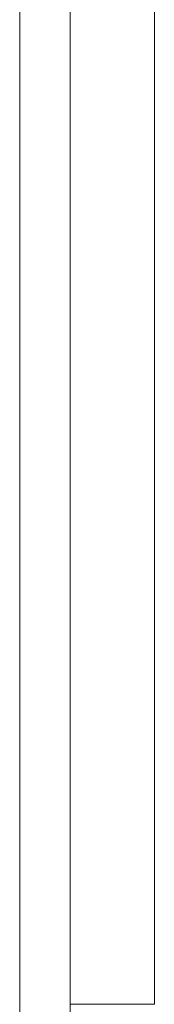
# Model space of a CAD drawing. Header units: millimetres. Extents: x 11 to 1665, y 44 to 957.
# Tile 8 of 69: x 735.31 to 738.51, y 86.32 to 109.69. Entities that reach past the tile are written whole.
import ezdxf

# ---------------------------------------------------------------- set-up
doc = ezdxf.new("R2010")
doc.units = ezdxf.units.MM
doc.header["$MEASUREMENT"] = 0
doc.layers.get('0').update_dxf_attribs({"lineweight": 25})

msp = doc.modelspace()

# ---------------------------------------------------------------- linework, layer by layer
at = {"color": 0, "linetype": 'Continuous', "lineweight": 0, "extrusion": (1, -4.93038e-32, -2.22045e-16)}
for p, q in [((736.513, 642.321), (736.513, 86.321)), ((738.513, 642.321), (738.513, 86.321)), ((735.313, 75.609), (735.313, 640.408)), ((735.313, 75.609), (735.313, 640.408)), ((736.513, 75.753), (736.513, 640.321)), ((736.513, 75.753), (736.513, 640.321)), ((736.513, 86.321), (738.513, 86.321))]:
    msp.add_line(p, q, dxfattribs=at)

doc.saveas('drawing.dxf')
